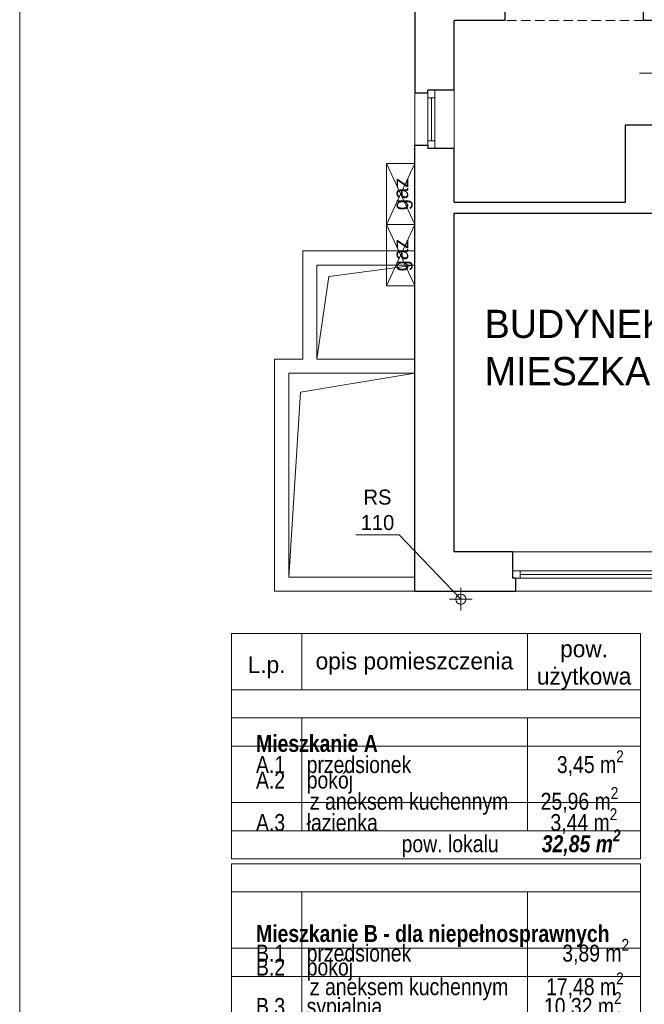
# Model space of a CAD drawing. Extents: x -264238 to -50309, y 31125 to 167795.
# Tile 24 of 256: x -201452 to -194812, y 55590 to 66065. Entities that reach past the tile are written whole.
import ezdxf

# ---------------------------------------------------------------- set-up
doc = ezdxf.new("R2010")
doc.units = 0
doc.header["$MEASUREMENT"] = 0
doc.linetypes.add('Krawędzie ukryte', pattern=[150, 100, -50])
for name, color, linetype, lineweight in [('Arch opisy_Nr_Pióra__1', 7, 'Continuous', 25), ('Arch opisy_Nr_Pióra__21', 7, 'Continuous', 9), ('ARCH TABELA_Nr_Pióra__21', 7, 'Continuous', 9), ('INWENT OPISY_Nr_Pióra__21', 7, 'Continuous', 9), ('INWENT RURY SPUSTOWE_Nr_Pióra__21', 7, 'Continuous', 9), ('INWENT WYPOSAŻENIE_Nr_Pióra__21', 7, 'Continuous', 9), ('INWENT. DRZWI_Nr_Pióra__5', 7, 'Continuous', 13), ('INWENT. OKNA_Nr_Pióra__5', 7, 'Continuous', 13), ('INWENT.ŚCIANY_Nr_Pióra__1', 7, 'Continuous', 25), ('INWENT.ŚCIANY_Nr_Pióra__5', 7, 'Continuous', 13), ('Istniejące stropy_Nr_Pióra__5', 7, 'Continuous', 13)]:
    doc.layers.add(name, color=color, linetype=linetype, lineweight=lineweight)
doc.styles.add('GENERATED_STYLE_4', font='txt')
doc.styles.add('GENERATED_STYLE_5', font='txt')

msp = doc.modelspace()

# ---------------------------------------------------------------- linework, layer by layer
at = {"layer": 'Arch opisy_Nr_Pióra__21', "linetype": 'Continuous'}
for p, q in [((-199202.4, 59536.4), (-194852.4, 59536.4)), ((-199202.4, 57136.4), (-199202.4, 59536.4)), ((-198452.4, 58936.4), (-198452.4, 59536.4)), ((-196052.4, 58936.4), (-196052.4, 59536.4)), ((-194852.4, 57136.4), (-194852.4, 59536.4)), ((-199202.4, 58936.4), (-194852.4, 58936.4)), ((-199202.4, 58636.4), (-194852.4, 58636.4)), ((-198452.4, 57436.4), (-198452.4, 58636.4)), ((-196052.4, 57436.4), (-196052.4, 58636.4)), ((-199202.4, 58336.4), (-194852.4, 58336.4)), ((-199202.4, 57736.4), (-194852.4, 57736.4)), ((-199202.4, 57436.4), (-194852.4, 57436.4)), ((-199202.4, 57136.4), (-194852.4, 57136.4)), ((-199202.4, 57086.2), (-194852.4, 57086.2)), ((-199202.4, 54986.2), (-199202.4, 57086.2)), ((-194852.4, 54986.2), (-194852.4, 57086.2)), ((-199202.4, 56786.2), (-194852.4, 56786.2)), ((-198452.4, 55286.2), (-198452.4, 56786.2)), ((-196052.4, 55286.2), (-196052.4, 56786.2)), ((-199202.4, 56186.2), (-194852.4, 56186.2)), ((-199202.4, 55886.2), (-194852.4, 55886.2))]:
    msp.add_line(p, q, dxfattribs=at)
at = {"layer": 'ARCH TABELA_Nr_Pióra__21', "linetype": 'Continuous'}
msp.add_line((-201452.4, 77294.9), (-201452.4, 48844.9), dxfattribs=at)
at = {"layer": 'INWENT RURY SPUSTOWE_Nr_Pióra__21', "linetype": 'Continuous'}
for p, q in [((-197880.3, 60586.2), (-197417.5, 60586.2)), ((-197417.5, 60586.2), (-196762.4, 59899.9)), ((-196762.4, 60019.9), (-196762.4, 59779.9)), ((-196642.4, 59899.9), (-196882.4, 59899.9))]:
    msp.add_line(p, q, dxfattribs=at)
msp.add_circle((-196762.4, 59899.9), 55, dxfattribs=at)
at = {"layer": 'INWENT WYPOSAŻENIE_Nr_Pióra__21', "linetype": 'Continuous'}
for p, q in [((-197252.4, 64534.9), (-197552.4, 64534.9)), ((-197552.4, 64534.9), (-197552.4, 63234.9)), ((-197252.4, 63884.9), (-197552.4, 64534.9)), ((-197552.4, 63884.9), (-197252.4, 64534.9)), ((-197252.4, 63234.9), (-197252.4, 64534.9)), ((-197252.4, 63234.9), (-197552.4, 63884.9)), ((-197252.4, 63884.9), (-197552.4, 63884.9)), ((-197552.4, 63234.9), (-197252.4, 63884.9)), ((-197552.4, 63234.9), (-197252.4, 63234.9))]:
    msp.add_line(p, q, dxfattribs=at)
at = {"layer": 'INWENT. DRZWI_Nr_Pióra__5', "linetype": 'Continuous'}
msp.add_line((-193962.4, 65494.9), (-194862.4, 65494.9), dxfattribs=at)
at = {"layer": 'INWENT. OKNA_Nr_Pióra__5', "linetype": 'Continuous'}
for p, q in [((-197252.4, 64724.9), (-197252.4, 65284.9)), ((-197112.4, 64694.9), (-197112.4, 65314.9)), ((-197037.4, 64694.9), (-197037.4, 65314.9)), ((-196832.4, 64694.9), (-196832.4, 65314.9)), ((-197037.4, 65234.9), (-197112.4, 65234.9)), ((-197074.9, 64774.9), (-197074.9, 65234.9)), ((-197037.4, 64774.9), (-197112.4, 64774.9)), ((-194432.4, 60404.9), (-196212.4, 60404.9)), ((-194432.4, 60199.9), (-196212.4, 60199.9)), ((-194432.4, 60124.9), (-196212.4, 60124.9)), ((-196132.4, 60199.9), (-196132.4, 60124.9)), ((-194512.4, 60162.4), (-196132.4, 60162.4)), ((-194462.4, 59984.9), (-196182.4, 59984.9))]:
    msp.add_line(p, q, dxfattribs=at)
at = {"layer": 'INWENT.ŚCIANY_Nr_Pióra__1', "linetype": 'Continuous'}
for p, q in [((-196292.4, 66054.9), (-196292.4, 66694.9)), ((-194822.4, 66054.9), (-194822.4, 66694.9)), ((-197252.4, 66274.9), (-197252.4, 65284.9)), ((-196292.4, 66054.9), (-196832.4, 66054.9)), ((-196832.4, 65314.9), (-196832.4, 66054.9)), ((-194472.4, 66054.9), (-194822.4, 66054.9)), ((-197112.4, 65284.9), (-197252.4, 65284.9)), ((-197112.4, 65284.9), (-197112.4, 65314.9)), ((-196832.4, 65314.9), (-197112.4, 65314.9)), ((-195012.4, 64944.9), (-194472.4, 64944.9)), ((-195012.4, 64124.9), (-195012.4, 64944.9)), ((-197252.4, 59984.9), (-197252.4, 64724.9)), ((-197112.4, 64724.9), (-197252.4, 64724.9)), ((-197112.4, 64724.9), (-197112.4, 64694.9)), ((-196832.4, 64694.9), (-197112.4, 64694.9)), ((-196832.4, 64124.9), (-196832.4, 64694.9)), ((-196832.4, 64124.9), (-195012.4, 64124.9)), ((-196832.4, 64004.9), (-194352.4, 64004.9)), ((-196832.4, 60404.9), (-196832.4, 64004.9)), ((-196212.4, 60404.9), (-196832.4, 60404.9)), ((-196212.4, 60404.9), (-196212.4, 60124.9)), ((-196182.4, 60124.9), (-196212.4, 60124.9)), ((-196182.4, 60124.9), (-196182.4, 59984.9)), ((-197252.4, 59984.9), (-196182.4, 59984.9))]:
    msp.add_line(p, q, dxfattribs=at)
at = {"layer": 'INWENT.ŚCIANY_Nr_Pióra__5', "linetype": 'Continuous'}
for p, q in [((-198442.4, 63604.9), (-198442.4, 62454.9)), ((-197252.4, 63604.9), (-198442.4, 63604.9)), ((-197252.4, 63454.9), (-198292.4, 63454.9)), ((-198292.4, 63454.9), (-198292.4, 62454.9)), ((-197252.4, 63454.9), (-198166.3, 63333.6)), ((-198166.3, 63333.6), (-198292.4, 62454.9)), ((-198442.4, 62454.9), (-198742.4, 62454.9)), ((-198742.4, 62454.9), (-198742.4, 59984.9)), ((-197252.4, 62454.9), (-198292.4, 62454.9)), ((-197252.4, 62304.9), (-198592.4, 62304.9)), ((-198592.4, 62304.9), (-198592.4, 60134.9)), ((-197252.4, 62304.9), (-198466.3, 62100.6)), ((-198466.3, 62100.6), (-198592.4, 60134.9)), ((-198592.4, 60134.9), (-197252.4, 60134.9)), ((-198742.4, 59984.9), (-197252.4, 59984.9))]:
    msp.add_line(p, q, dxfattribs=at)
at = {"layer": 'Istniejące stropy_Nr_Pióra__5', "linetype": 'Krawędzie ukryte'}
msp.add_line((-194822.4, 66054.9), (-196292.4, 66054.9), dxfattribs=at)

# ---------------------------------------------------------------- texts
at = {"layer": 'Arch opisy_Nr_Pióra__1', "linetype": 'Continuous', "char_height": 180}
for s, insert, width, attachment_point, line_spacing_factor, style in [('{pow.\\Pużytkowa}', (-195452.4, 58937.6), 1200, 8, 0.967252, 'GENERATED_STYLE_5'), ('\\A1;{\\fArial Narrow Europa Środkowa|b0|i0|c0|p34;   \\fArial Narrow Europa Środkowa|b1|i0|c0|p34;Mieszkanie A \\fArial Narrow Europa Środkowa|b0|i0|c0|p34;    \\P   A.1    przedsionek                           3,45 m\\A1{\\H0.7x;\\S2^  ;}\\P   A.2    pokój \\P             z aneksem kuchennym      25,96 m\\A1{\\H0.7x;\\S2^  ;}\\P   A.3    łazienka                                3,44 m\\A1{\\H0.7x;\\S2^  ;}\\P                              pow. lokalu        \\fArial Narrow Europa Środkowa|b1|i1|c0|p34;32,85 m\\A1{\\H0.7x;\\S2^  ;}}', (-199112.4, 57147), 4290, 7, 0.546037, 'GENERATED_STYLE_4'), ('\\A1;{\\fArial Narrow Europa Środkowa|b0|i0|c0|p34;   \\fArial Narrow Europa Środkowa|b1|i0|c0|p34;Mieszkanie B - dla niepełnosprawnych\\fArial Narrow Europa Środkowa|b0|i0|c0|p34;    \\P   B.1    przedsionek                            3,89 m\\A1{\\H0.7x;\\S2^  ;}   \\P   B.2    pokój \\P             z aneksem kuchennym       17,48 m\\A1{\\H0.7x;\\S2^  ;}\\P   B.3    sypialnia                              10,32 m\\A1{\\H0.7x;\\S2^  ;}\\P   B.4    łazienka                                 5,33 m\\A1{\\H0.7x;\\S2^  ;}\\P                              pow. lokalu        \\fArial Narrow Europa Środkowa|b1|i1|c0|p34;37,02 m\\A1{\\H0.7x;\\S2^  ;}}', (-199112.4, 54997), 4290, 7, 0.491007, 'GENERATED_STYLE_4')]:
    msp.add_mtext(s, dxfattribs=dict(at, insert=insert, width=width, attachment_point=attachment_point, line_spacing_factor=line_spacing_factor, style=style))
at = {"layer": 'Arch opisy_Nr_Pióra__1', "linetype": 'Continuous', "char_height": 180, "attachment_point": 8, "style": 'GENERATED_STYLE_5'}
for s, insert in [('{L.p.}', (-198827.4, 59059.3)), ('{opis pomieszczenia}', (-197256, 59098.6))]:
    msp.add_mtext(s, dxfattribs=dict(at, insert=insert))
at = {"layer": 'INWENT OPISY_Nr_Pióra__21', "linetype": 'Continuous', "char_height": 160, "attachment_point": 2, "rotation": 90, "style": 'GENERATED_STYLE_5'}
for insert in [(-197482.4, 64209.9), (-197482.4, 63559.9)]:
    msp.add_mtext('{gaz}', dxfattribs=dict(at, insert=insert))
at = {"layer": 'INWENT OPISY_Nr_Pióra__21', "linetype": 'Continuous', "insert": (-196509.9, 62978.6), "char_height": 300, "width": 3467.629, "attachment_point": 1, "line_spacing_factor": 1.00541, "style": 'GENERATED_STYLE_5'}
msp.add_mtext('{BUDYNEK MIESZKALNY}', dxfattribs=at)
at = {"layer": 'INWENT RURY SPUSTOWE_Nr_Pióra__21', "linetype": 'Continuous', "insert": (-197648.9, 61066), "char_height": 160, "width": 462.758, "attachment_point": 2, "line_spacing_factor": 1.015474, "style": 'GENERATED_STYLE_5'}
msp.add_mtext('{RS 110}', dxfattribs=at)

doc.saveas('drawing.dxf')
